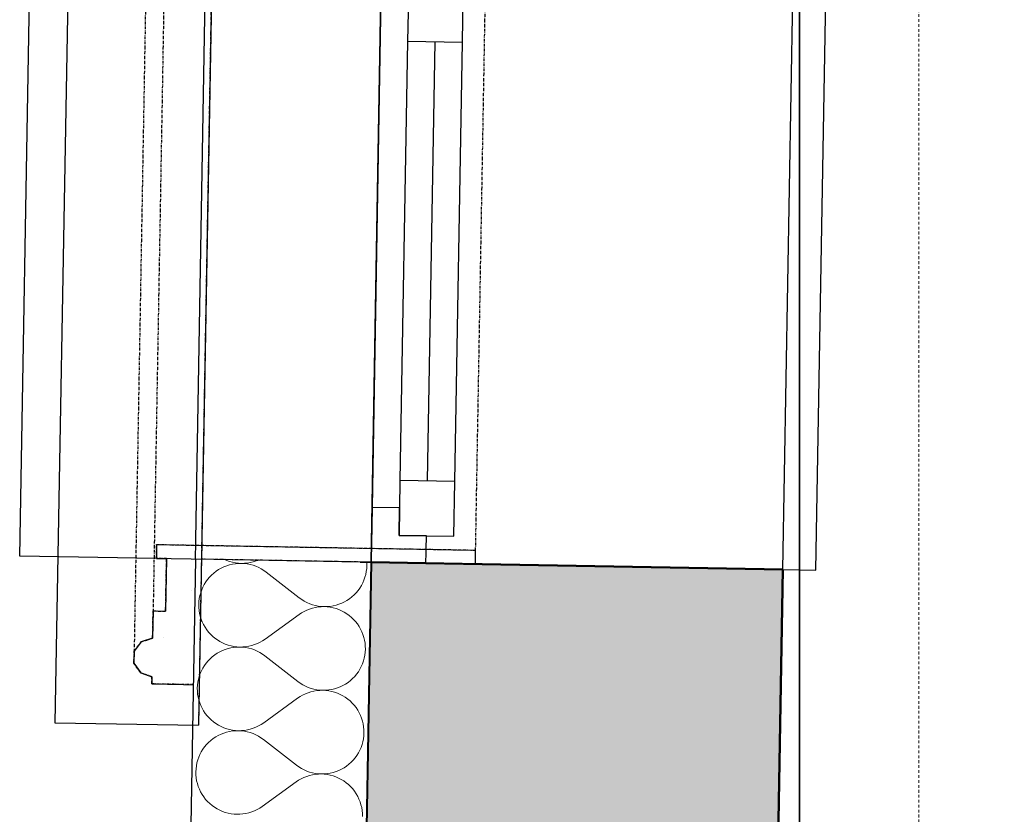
# Model space of a CAD drawing. Header units: millimetres. Extents: x -25972 to 4516, y -2839 to 20217.
# Tile 10 of 114: x -20781 to -19885, y 1311 to 2035. Entities that reach past the tile are written whole.
import ezdxf

# ---------------------------------------------------------------- set-up
doc = ezdxf.new("R2010")
doc.units = ezdxf.units.MM
doc.header["$MEASUREMENT"] = 0
for name, pattern in [('Wipeout_Contour', [1000, 0, -1000]), ('Čerchovaná M', [4.5, 2.5, -0.85, 0.3, -0.85]), ('Čerchovaná S', [3.5, 1.5, -0.85, 0.3, -0.85]), ('Čárkovaná M', [4.5, 2.5, -2])]:
    doc.linetypes.add(name, pattern=pattern)
for name, color, linetype in [('7._POHLED ZÁPADNÍ_1_3D prvky fasada nove', 7, 'Continuous'), ('7._POHLED ZÁPADNÍ_1_Konstrukce - nosné', 7, 'Continuous'), ('7._POHLED ZÁPADNÍ_1_Nové_3D prvky fasada nove', 7, 'Continuous'), ('7._POHLED ZÁPADNÍ_1_Nové_Konstrukce - nosné', 7, 'Continuous'), ('7._POHLED ZÁPADNÍ_1_Nové_Otvory – Okna', 7, 'Continuous'), ('7._POHLED ZÁPADNÍ_1_Nové_Výplně – Řezové', 7, 'Continuous'), ('7._POHLED ZÁPADNÍ_1_TZB - elektroinstalace', 7, 'Continuous'), ('7._POHLED ZÁPADNÍ_1_TZB - ZTI', 7, 'Continuous'), ('7._POHLED ZÁPADNÍ_1_Výplně – Řezové', 7, 'Continuous')]:
    doc.layers.add(name, color=color, linetype=linetype)

# ---------------------------------------------------------------- blocks, each defined once
blk = doc.blocks.new('*X29', base_point=(-26739.77, -6860.77))
at = {"layer": '7._POHLED ZÁPADNÍ_1_Nové_Výplně – Řezové', "color": 21, "linetype": 'Continuous', "lineweight": 20, "true_color": 0xffaaaa}
for p, q in [((-20594.07, 1543.21), (-20592.55, 1542.55)), ((-20592.55, 1542.55), (-20589.98, 1541.65)), ((-20568.51, 1541.28), (-20565.92, 1542.1)), ((-20565.92, 1542.1), (-20564.42, 1542.69)), ((-20599.98, 1534.24), (-20602.24, 1532.73)), ((-20597.62, 1535.59), (-20599.98, 1534.24)), ((-20595.16, 1536.76), (-20597.62, 1535.59)), ((-20592.63, 1537.76), (-20595.16, 1536.76)), ((-20590.04, 1538.57), (-20592.63, 1537.76)), ((-20587.39, 1539.2), (-20590.04, 1538.57)), ((-20589.98, 1541.65), (-20587.36, 1540.93)), ((-20584.7, 1539.63), (-20587.39, 1539.2)), ((-20587.36, 1540.93), (-20584.69, 1540.4)), ((-20581.99, 1539.87), (-20584.7, 1539.63)), ((-20584.69, 1540.4), (-20581.99, 1540.06)), ((-20581.99, 1540.06), (-20579.27, 1539.92)), ((-20579.27, 1539.92), (-20581.99, 1539.87)), ((-20579.27, 1539.92), (-20576.55, 1539.97)), ((-20576.56, 1539.77), (-20579.27, 1539.92)), ((-20573.86, 1539.43), (-20576.56, 1539.77)), ((-20576.55, 1539.97), (-20573.84, 1540.22)), ((-20571.19, 1538.9), (-20573.86, 1539.43)), ((-20573.84, 1540.22), (-20571.16, 1540.66)), ((-20568.57, 1538.18), (-20571.19, 1538.9)), ((-20571.16, 1540.66), (-20568.51, 1541.28)), ((-20566, 1537.28), (-20568.57, 1538.18)), ((-20563.51, 1536.19), (-20566, 1537.28)), ((-20561.1, 1534.93), (-20563.51, 1536.19)), ((-20558.78, 1533.5), (-20561.1, 1534.93)), ((-20556.58, 1531.9), (-20558.78, 1533.5)), ((-20465.51, 1532.51), (-20465.17, 1535.21)), ((-20465.17, 1535.21), (-20465.03, 1537.93)), ((-20465.08, 1540.65), (-20465.11, 1540.96)), ((-20465.03, 1537.93), (-20465.08, 1540.65)), ((-20610.05, 1525.2), (-20611.64, 1522.99)), ((-20608.31, 1527.29), (-20610.05, 1525.2)), ((-20606.42, 1529.24), (-20608.31, 1527.29)), ((-20604.39, 1531.06), (-20606.42, 1529.24)), ((-20602.24, 1532.73), (-20604.39, 1531.06)), ((-20526.5, 1508.52), (-20556.58, 1531.9)), ((-20468.75, 1522.16), (-20467.66, 1524.65)), ((-20467.66, 1524.65), (-20466.76, 1527.22)), ((-20466.76, 1527.22), (-20466.04, 1529.84)), ((-20466.04, 1529.84), (-20465.51, 1532.51)), ((-20615.42, 1515.77), (-20616.32, 1513.2)), ((-20614.33, 1518.26), (-20615.42, 1515.77)), ((-20613.07, 1520.68), (-20614.33, 1518.26)), ((-20611.64, 1522.99), (-20613.07, 1520.68)), ((-20474.77, 1513.14), (-20473.03, 1515.23)), ((-20473.03, 1515.23), (-20471.44, 1517.43)), ((-20471.44, 1517.43), (-20470.01, 1519.75)), ((-20470.01, 1519.75), (-20468.75, 1522.16)), ((-20617.57, 1507.91), (-20617.91, 1505.21)), ((-20617.04, 1510.58), (-20617.57, 1507.91)), ((-20616.32, 1513.2), (-20617.04, 1510.58)), ((-20526.5, 1508.52), (-20524.3, 1506.93)), ((-20524.3, 1506.93), (-20521.98, 1505.5)), ((-20485.46, 1504.84), (-20483.1, 1506.18)), ((-20483.1, 1506.18), (-20480.84, 1507.69)), ((-20480.84, 1507.69), (-20478.69, 1509.36)), ((-20478.69, 1509.36), (-20476.66, 1511.18)), ((-20476.66, 1511.18), (-20474.77, 1513.14)), ((-20617.91, 1505.21), (-20618.05, 1502.5)), ((-20618.05, 1502.5), (-20618, 1499.78)), ((-20618, 1499.78), (-20617.76, 1497.07)), ((-20519.69, 1497.32), (-20522.15, 1496.15)), ((-20521.98, 1505.5), (-20519.57, 1504.23)), ((-20517.16, 1498.32), (-20519.69, 1497.32)), ((-20519.57, 1504.23), (-20517.08, 1503.15)), ((-20514.57, 1499.14), (-20517.16, 1498.32)), ((-20517.08, 1503.15), (-20514.51, 1502.24)), ((-20511.92, 1499.77), (-20514.57, 1499.14)), ((-20514.51, 1502.24), (-20511.89, 1501.52)), ((-20509.24, 1500.21), (-20511.92, 1499.77)), ((-20511.89, 1501.52), (-20509.22, 1500.99)), ((-20506.53, 1500.45), (-20509.24, 1500.21)), ((-20509.22, 1500.99), (-20506.52, 1500.65)), ((-20503.81, 1500.5), (-20506.53, 1500.45)), ((-20506.52, 1500.65), (-20503.81, 1500.5)), ((-20503.81, 1500.5), (-20501.09, 1500.55)), ((-20501.09, 1500.36), (-20503.81, 1500.5)), ((-20501.09, 1500.55), (-20498.38, 1500.79)), ((-20498.39, 1500.02), (-20501.09, 1500.36)), ((-20495.72, 1499.5), (-20498.39, 1500.02)), ((-20498.38, 1500.79), (-20495.69, 1501.23)), ((-20493.1, 1498.78), (-20495.72, 1499.5)), ((-20495.69, 1501.23), (-20493.04, 1501.85)), ((-20490.53, 1497.88), (-20493.1, 1498.78)), ((-20493.04, 1501.85), (-20490.45, 1502.67)), ((-20488.04, 1496.79), (-20490.53, 1497.88)), ((-20490.45, 1502.67), (-20487.92, 1503.66)), ((-20487.92, 1503.66), (-20485.46, 1504.84)), ((-20617.76, 1497.07), (-20617.32, 1494.38)), ((-20617.32, 1494.38), (-20616.69, 1491.73)), ((-20616.69, 1491.73), (-20615.88, 1489.14)), ((-20615.88, 1489.14), (-20614.88, 1486.61)), ((-20526.77, 1493.28), (-20557.64, 1470.96)), ((-20524.51, 1494.8), (-20526.77, 1493.28)), ((-20522.15, 1496.15), (-20524.51, 1494.8)), ((-20485.62, 1495.53), (-20488.04, 1496.79)), ((-20483.31, 1494.11), (-20485.62, 1495.53)), ((-20481.1, 1492.52), (-20483.31, 1494.11)), ((-20479.01, 1490.77), (-20481.1, 1492.52)), ((-20477.05, 1488.89), (-20479.01, 1490.77)), ((-20475.23, 1486.86), (-20477.05, 1488.89)), ((-20614.88, 1486.61), (-20613.71, 1484.15)), ((-20613.71, 1484.15), (-20612.36, 1481.79)), ((-20612.36, 1481.79), (-20610.85, 1479.53)), ((-20610.85, 1479.53), (-20609.18, 1477.38)), ((-20473.56, 1484.72), (-20475.23, 1486.86)), ((-20472.05, 1482.46), (-20473.56, 1484.72)), ((-20470.7, 1480.09), (-20472.05, 1482.46)), ((-20469.53, 1477.64), (-20470.7, 1480.09)), ((-20609.18, 1477.38), (-20607.36, 1475.36)), ((-20607.36, 1475.36), (-20605.4, 1473.47)), ((-20605.4, 1473.47), (-20603.31, 1471.73)), ((-20603.31, 1471.73), (-20601.1, 1470.14)), ((-20559.9, 1469.45), (-20557.64, 1470.96)), ((-20468.53, 1475.11), (-20469.53, 1477.64)), ((-20467.71, 1472.51), (-20468.53, 1475.11)), ((-20467.09, 1469.87), (-20467.71, 1472.51)), ((-20601.1, 1470.14), (-20598.78, 1468.71)), ((-20598.78, 1468.71), (-20596.37, 1467.45)), ((-20593.96, 1461.58), (-20596.49, 1460.58)), ((-20596.37, 1467.45), (-20593.88, 1466.37)), ((-20591.36, 1462.39), (-20593.96, 1461.58)), ((-20593.88, 1466.37), (-20591.31, 1465.47)), ((-20588.72, 1463.02), (-20591.36, 1462.39)), ((-20591.31, 1465.47), (-20588.69, 1464.75)), ((-20586.03, 1463.45), (-20588.72, 1463.02)), ((-20588.69, 1464.75), (-20586.02, 1464.22)), ((-20583.32, 1463.69), (-20586.03, 1463.45)), ((-20586.02, 1464.22), (-20583.32, 1463.88)), ((-20583.32, 1463.88), (-20580.6, 1463.74)), ((-20580.6, 1463.74), (-20583.32, 1463.69)), ((-20580.6, 1463.74), (-20577.88, 1463.79)), ((-20577.88, 1463.6), (-20580.6, 1463.74)), ((-20577.88, 1463.79), (-20575.17, 1464.04)), ((-20575.19, 1463.26), (-20577.88, 1463.6)), ((-20572.52, 1462.72), (-20575.19, 1463.26)), ((-20575.17, 1464.04), (-20572.49, 1464.48)), ((-20569.89, 1462), (-20572.52, 1462.72)), ((-20572.49, 1464.48), (-20569.84, 1465.11)), ((-20567.33, 1461.1), (-20569.89, 1462)), ((-20569.84, 1465.11), (-20567.24, 1465.92)), ((-20567.24, 1465.92), (-20564.71, 1466.92)), ((-20564.71, 1466.92), (-20562.26, 1468.1)), ((-20562.26, 1468.1), (-20559.9, 1469.45)), ((-20466.65, 1467.18), (-20467.09, 1469.87)), ((-20466.41, 1464.47), (-20466.65, 1467.18)), ((-20466.5, 1459.03), (-20466.36, 1461.75)), ((-20466.36, 1461.75), (-20466.41, 1464.47)), ((-20607.74, 1453.06), (-20609.63, 1451.11)), ((-20605.72, 1454.88), (-20607.74, 1453.06)), ((-20603.57, 1456.55), (-20605.72, 1454.88)), ((-20601.31, 1458.06), (-20603.57, 1456.55)), ((-20598.95, 1459.41), (-20601.31, 1458.06)), ((-20596.49, 1460.58), (-20598.95, 1459.41)), ((-20564.83, 1460.01), (-20567.33, 1461.1)), ((-20562.42, 1458.75), (-20564.83, 1460.01)), ((-20560.11, 1457.32), (-20562.42, 1458.75)), ((-20557.9, 1455.73), (-20560.11, 1457.32)), ((-20527.83, 1432.34), (-20557.9, 1455.73)), ((-20468.09, 1451.04), (-20467.37, 1453.67)), ((-20467.37, 1453.67), (-20466.84, 1456.33)), ((-20466.84, 1456.33), (-20466.5, 1459.03)), ((-20614.4, 1444.5), (-20615.66, 1442.09)), ((-20612.97, 1446.81), (-20614.4, 1444.5)), ((-20611.38, 1449.02), (-20612.97, 1446.81)), ((-20609.63, 1451.11), (-20611.38, 1449.02)), ((-20472.77, 1441.26), (-20471.34, 1443.57)), ((-20471.34, 1443.57), (-20470.08, 1445.98)), ((-20470.08, 1445.98), (-20468.99, 1448.48)), ((-20468.99, 1448.48), (-20468.09, 1451.04)), ((-20617.65, 1437.03), (-20618.37, 1434.4)), ((-20616.74, 1439.59), (-20617.65, 1437.03)), ((-20615.66, 1442.09), (-20616.74, 1439.59)), ((-20480.02, 1433.18), (-20477.99, 1435)), ((-20477.99, 1435), (-20476.1, 1436.96)), ((-20476.1, 1436.96), (-20474.36, 1439.05)), ((-20474.36, 1439.05), (-20472.77, 1441.26)), ((-20619.23, 1429.03), (-20619.38, 1426.32)), ((-20619.38, 1426.32), (-20619.33, 1423.6)), ((-20618.9, 1431.73), (-20619.23, 1429.03)), ((-20618.37, 1434.4), (-20618.9, 1431.73)), ((-20527.83, 1432.34), (-20525.63, 1430.75)), ((-20525.63, 1430.75), (-20523.31, 1429.32)), ((-20523.31, 1429.32), (-20520.9, 1428.06)), ((-20520.9, 1428.06), (-20518.41, 1426.97)), ((-20518.41, 1426.97), (-20515.84, 1426.06)), ((-20515.84, 1426.06), (-20513.22, 1425.34)), ((-20497.02, 1425.05), (-20494.37, 1425.68)), ((-20494.37, 1425.68), (-20491.78, 1426.49)), ((-20491.78, 1426.49), (-20489.24, 1427.48)), ((-20489.24, 1427.48), (-20486.79, 1428.66)), ((-20486.79, 1428.66), (-20484.43, 1430)), ((-20484.43, 1430), (-20482.16, 1431.52)), ((-20482.16, 1431.52), (-20480.02, 1433.18)), ((-20619.33, 1423.6), (-20619.09, 1420.89)), ((-20619.09, 1420.89), (-20618.65, 1418.2)), ((-20618.65, 1418.2), (-20618.02, 1415.55)), ((-20528.1, 1417.11), (-20558.97, 1394.78)), ((-20525.84, 1418.62), (-20528.1, 1417.11)), ((-20523.47, 1419.97), (-20525.84, 1418.62)), ((-20521.02, 1421.15), (-20523.47, 1419.97)), ((-20518.49, 1422.15), (-20521.02, 1421.15)), ((-20515.9, 1422.96), (-20518.49, 1422.15)), ((-20513.25, 1423.59), (-20515.9, 1422.96)), ((-20510.56, 1424.03), (-20513.25, 1423.59)), ((-20513.22, 1425.34), (-20510.55, 1424.81)), ((-20507.85, 1424.27), (-20510.56, 1424.03)), ((-20510.55, 1424.81), (-20507.85, 1424.47)), ((-20507.85, 1424.47), (-20505.13, 1424.33)), ((-20505.13, 1424.33), (-20507.85, 1424.27)), ((-20505.13, 1424.33), (-20502.41, 1424.37)), ((-20502.42, 1424.18), (-20505.13, 1424.33)), ((-20499.72, 1423.85), (-20502.42, 1424.18)), ((-20502.41, 1424.37), (-20499.71, 1424.62)), ((-20497.05, 1423.32), (-20499.72, 1423.85)), ((-20499.71, 1424.62), (-20497.02, 1425.05)), ((-20494.43, 1422.6), (-20497.05, 1423.32)), ((-20491.86, 1421.7), (-20494.43, 1422.6)), ((-20489.36, 1420.61), (-20491.86, 1421.7)), ((-20486.95, 1419.36), (-20489.36, 1420.61)), ((-20484.64, 1417.93), (-20486.95, 1419.36)), ((-20482.43, 1416.34), (-20484.64, 1417.93)), ((-20618.02, 1415.55), (-20617.21, 1412.96)), ((-20617.21, 1412.96), (-20616.21, 1410.43)), ((-20616.21, 1410.43), (-20615.03, 1407.97)), ((-20615.03, 1407.97), (-20613.69, 1405.61)), ((-20480.34, 1414.6), (-20482.43, 1416.34)), ((-20478.38, 1412.71), (-20480.34, 1414.6)), ((-20476.56, 1410.69), (-20478.38, 1412.71)), ((-20474.89, 1408.54), (-20476.56, 1410.69)), ((-20473.38, 1406.28), (-20474.89, 1408.54)), ((-20613.69, 1405.61), (-20612.17, 1403.35)), ((-20612.17, 1403.35), (-20610.5, 1401.2)), ((-20610.5, 1401.2), (-20608.68, 1399.18)), ((-20608.68, 1399.18), (-20606.72, 1397.29)), ((-20472.03, 1403.91), (-20473.38, 1406.28)), ((-20470.85, 1401.46), (-20472.03, 1403.91)), ((-20469.86, 1398.93), (-20470.85, 1401.46)), ((-20469.04, 1396.33), (-20469.86, 1398.93)), ((-20606.72, 1397.29), (-20604.64, 1395.55)), ((-20604.64, 1395.55), (-20602.43, 1393.96)), ((-20602.43, 1393.96), (-20600.11, 1392.53)), ((-20600.11, 1392.53), (-20597.7, 1391.27)), ((-20597.7, 1391.27), (-20595.2, 1390.19)), ((-20595.2, 1390.19), (-20592.64, 1389.29)), ((-20571.17, 1388.93), (-20568.57, 1389.74)), ((-20568.57, 1389.74), (-20566.04, 1390.74)), ((-20566.04, 1390.74), (-20563.59, 1391.92)), ((-20563.59, 1391.92), (-20561.23, 1393.27)), ((-20561.23, 1393.27), (-20558.97, 1394.78)), ((-20468.42, 1393.69), (-20469.04, 1396.33)), ((-20467.98, 1391), (-20468.42, 1393.69)), ((-20467.73, 1388.29), (-20467.98, 1391)), ((-20602.64, 1381.88), (-20604.9, 1380.37)), ((-20600.27, 1383.23), (-20602.64, 1381.88)), ((-20597.82, 1384.4), (-20600.27, 1383.23)), ((-20595.29, 1385.4), (-20597.82, 1384.4)), ((-20592.69, 1386.21), (-20595.29, 1385.4)), ((-20590.04, 1386.84), (-20592.69, 1386.21)), ((-20592.64, 1389.29), (-20590.01, 1388.57)), ((-20587.36, 1387.27), (-20590.04, 1386.84)), ((-20590.01, 1388.57), (-20587.35, 1388.04)), ((-20584.65, 1387.51), (-20587.36, 1387.27)), ((-20587.35, 1388.04), (-20584.65, 1387.71)), ((-20584.65, 1387.71), (-20581.93, 1387.56)), ((-20581.93, 1387.56), (-20584.65, 1387.51)), ((-20581.93, 1387.56), (-20579.21, 1387.61)), ((-20579.21, 1387.42), (-20581.93, 1387.56)), ((-20579.21, 1387.61), (-20576.5, 1387.86)), ((-20576.51, 1387.08), (-20579.21, 1387.42)), ((-20573.85, 1386.55), (-20576.51, 1387.08)), ((-20576.5, 1387.86), (-20573.81, 1388.3)), ((-20571.22, 1385.82), (-20573.85, 1386.55)), ((-20573.81, 1388.3), (-20571.17, 1388.93)), ((-20568.66, 1384.92), (-20571.22, 1385.82)), ((-20566.16, 1383.83), (-20568.66, 1384.92)), ((-20563.75, 1382.57), (-20566.16, 1383.83)), ((-20561.44, 1381.14), (-20563.75, 1382.57)), ((-20559.23, 1379.55), (-20561.44, 1381.14)), ((-20468.17, 1380.16), (-20467.83, 1382.85)), ((-20467.83, 1382.85), (-20467.69, 1385.57)), ((-20467.69, 1385.57), (-20467.73, 1388.29)), ((-20612.71, 1372.84), (-20614.3, 1370.63)), ((-20610.96, 1374.93), (-20612.71, 1372.84)), ((-20609.07, 1376.89), (-20610.96, 1374.93)), ((-20607.05, 1378.7), (-20609.07, 1376.89)), ((-20604.9, 1380.37), (-20607.05, 1378.7)), ((-20529.16, 1356.16), (-20559.23, 1379.55)), ((-20471.41, 1369.8), (-20470.32, 1372.3)), ((-20470.32, 1372.3), (-20469.42, 1374.86)), ((-20469.42, 1374.86), (-20468.7, 1377.49)), ((-20468.7, 1377.49), (-20468.17, 1380.16)), ((-20618.07, 1363.41), (-20618.98, 1360.85)), ((-20616.99, 1365.91), (-20618.07, 1363.41)), ((-20615.73, 1368.32), (-20616.99, 1365.91)), ((-20614.3, 1370.63), (-20615.73, 1368.32)), ((-20477.43, 1360.78), (-20475.69, 1362.87)), ((-20475.69, 1362.87), (-20474.1, 1365.08)), ((-20474.1, 1365.08), (-20472.67, 1367.39)), ((-20472.67, 1367.39), (-20471.41, 1369.8)), ((-20620.22, 1355.55), (-20620.56, 1352.85)), ((-20619.69, 1358.22), (-20620.22, 1355.55)), ((-20618.98, 1360.85), (-20619.69, 1358.22)), ((-20529.16, 1356.16), (-20526.95, 1354.57)), ((-20526.95, 1354.57), (-20524.64, 1353.14)), ((-20488.12, 1352.48), (-20485.75, 1353.83)), ((-20485.75, 1353.83), (-20483.49, 1355.34)), ((-20483.49, 1355.34), (-20481.34, 1357.01)), ((-20481.34, 1357.01), (-20479.32, 1358.82)), ((-20479.32, 1358.82), (-20477.43, 1360.78)), ((-20620.56, 1352.85), (-20620.71, 1350.14)), ((-20620.71, 1350.14), (-20620.66, 1347.42)), ((-20620.66, 1347.42), (-20620.41, 1344.71)), ((-20522.35, 1344.97), (-20524.8, 1343.79)), ((-20524.64, 1353.14), (-20522.23, 1351.88)), ((-20519.82, 1345.97), (-20522.35, 1344.97)), ((-20522.23, 1351.88), (-20519.74, 1350.79)), ((-20517.22, 1346.78), (-20519.82, 1345.97)), ((-20519.74, 1350.79), (-20517.17, 1349.88)), ((-20514.58, 1347.41), (-20517.22, 1346.78)), ((-20517.17, 1349.88), (-20514.55, 1349.16)), ((-20511.89, 1347.85), (-20514.58, 1347.41)), ((-20514.55, 1349.16), (-20511.88, 1348.63)), ((-20509.18, 1348.09), (-20511.89, 1347.85)), ((-20511.88, 1348.63), (-20509.18, 1348.29)), ((-20509.18, 1348.29), (-20506.46, 1348.15)), ((-20506.46, 1348.15), (-20509.18, 1348.09)), ((-20506.46, 1348.15), (-20503.74, 1348.19)), ((-20503.75, 1348), (-20506.46, 1348.15)), ((-20501.05, 1347.67), (-20503.75, 1348)), ((-20503.74, 1348.19), (-20501.03, 1348.44)), ((-20498.38, 1347.14), (-20501.05, 1347.67)), ((-20501.03, 1348.44), (-20498.35, 1348.87)), ((-20495.75, 1346.42), (-20498.38, 1347.14)), ((-20498.35, 1348.87), (-20495.7, 1349.5)), ((-20493.19, 1345.52), (-20495.75, 1346.42)), ((-20495.7, 1349.5), (-20493.1, 1350.31)), ((-20490.69, 1344.44), (-20493.19, 1345.52)), ((-20493.1, 1350.31), (-20490.57, 1351.3)), ((-20490.57, 1351.3), (-20488.12, 1352.48)), ((-20620.41, 1344.71), (-20619.98, 1342.02)), ((-20619.98, 1342.02), (-20619.35, 1339.38)), ((-20619.35, 1339.38), (-20618.54, 1336.78)), ((-20618.54, 1336.78), (-20617.54, 1334.25)), ((-20529.43, 1340.93), (-20560.3, 1318.6)), ((-20527.17, 1342.44), (-20529.43, 1340.93)), ((-20524.8, 1343.79), (-20527.17, 1342.44)), ((-20488.28, 1343.18), (-20490.69, 1344.44)), ((-20485.96, 1341.75), (-20488.28, 1343.18)), ((-20483.76, 1340.16), (-20485.96, 1341.75)), ((-20481.67, 1338.42), (-20483.76, 1340.16)), ((-20479.71, 1336.53), (-20481.67, 1338.42)), ((-20477.89, 1334.51), (-20479.71, 1336.53)), ((-20617.54, 1334.25), (-20616.36, 1331.8)), ((-20616.36, 1331.8), (-20615.01, 1329.43)), ((-20615.01, 1329.43), (-20613.5, 1327.17)), ((-20613.5, 1327.17), (-20611.83, 1325.02)), ((-20476.22, 1332.36), (-20477.89, 1334.51)), ((-20474.71, 1330.1), (-20476.22, 1332.36)), ((-20473.36, 1327.73), (-20474.71, 1330.1)), ((-20472.18, 1325.28), (-20473.36, 1327.73)), ((-20611.83, 1325.02), (-20610.01, 1323)), ((-20610.01, 1323), (-20608.05, 1321.11)), ((-20608.05, 1321.11), (-20605.96, 1319.37)), ((-20605.96, 1319.37), (-20603.76, 1317.78)), ((-20562.56, 1317.09), (-20560.3, 1318.6)), ((-20471.18, 1322.75), (-20472.18, 1325.28)), ((-20470.37, 1320.15), (-20471.18, 1322.75)), ((-20469.74, 1317.51), (-20470.37, 1320.15)), ((-20603.76, 1317.78), (-20601.44, 1316.35)), ((-20601.44, 1316.35), (-20599.03, 1315.09)), ((-20599.03, 1315.09), (-20596.53, 1314.01)), ((-20596.53, 1314.01), (-20593.97, 1313.11)), ((-20593.97, 1313.11), (-20591.34, 1312.39)), ((-20591.34, 1312.39), (-20588.67, 1311.86)), ((-20588.67, 1311.86), (-20585.97, 1311.53)), ((-20585.97, 1311.53), (-20583.26, 1311.38)), ((-20583.26, 1311.38), (-20580.54, 1311.44)), ((-20580.54, 1311.44), (-20577.83, 1311.68)), ((-20577.83, 1311.68), (-20575.14, 1312.12)), ((-20575.14, 1312.12), (-20572.5, 1312.75)), ((-20572.5, 1312.75), (-20569.9, 1313.56)), ((-20569.9, 1313.56), (-20567.37, 1314.56)), ((-20567.37, 1314.56), (-20564.92, 1315.74)), ((-20564.92, 1315.74), (-20562.56, 1317.09)), ((-20469.31, 1314.82), (-20469.74, 1317.51)), ((-20469.06, 1312.11), (-20469.31, 1314.82)), ((-20469.01, 1309.39), (-20469.06, 1312.11))]:
    blk.add_line(p, q, dxfattribs=at)

msp = doc.modelspace()

# ---------------------------------------------------------------- linework, layer by layer
at = {"layer": '7._POHLED ZÁPADNÍ_1_Konstrukce - nosné', "color": 7, "linetype": 'Continuous', "lineweight": 50, "flags": 128}
msp.add_lwpolyline([(-20100.34, 724.73), (-20086.22, 1534.36)], dxfattribs=at)
at = {"layer": '7._POHLED ZÁPADNÍ_1_Nové_3D prvky fasada nove', "color": 1, "linetype": 'Continuous', "lineweight": 25}
msp.add_line((-20726.18, 2674.11), (-20749.1, 1394.78), dxfattribs=at)
at = {"layer": '7._POHLED ZÁPADNÍ_1_Nové_3D prvky fasada nove', "color": 1, "linetype": 'Čerchovaná M', "lineweight": 25, "flags": 128}
for points in [[(-20638.31, 2708.55), (-20660.82, 1430.19)], [(-20595.22, 2707.79), (-20617.73, 1429.43)], [(-20655.25, 2690.24), (-20677.11, 1449.08)], [(-20348.03, 2589.14), (-20366.52, 1539.31)], [(-20366.52, 1539.31), (-20615.72, 1543.69)], [(-20670.92, 1440.23), (-20677.11, 1449.08)], [(-20660.7, 1436.72), (-20670.92, 1440.23)], [(-20617.73, 1429.43), (-20660.82, 1430.19)]]:
    msp.add_lwpolyline(points, dxfattribs=at)
at = {"layer": '7._POHLED ZÁPADNÍ_1_Nové_Otvory – Okna', "color": 1, "linetype": 'Continuous', "lineweight": 25}
for p, q in [((-20781.12, 1546.47), (-20762.81, 2596.31)), ((-20086.22, 1534.36), (-20067.92, 2584.2)), ((-20056.23, 1533.83), (-20037.93, 2583.67)), ((-20452.02, 2065.81), (-20460.3, 1590.89)), ((-20427.02, 2065.38), (-20427.89, 2015.38)), ((-20377.9, 2014.51), (-20377.03, 2064.51)), ((-20427.89, 2015.38), (-20434.86, 1615.45)), ((-20427.89, 2015.38), (-20377.9, 2014.51)), ((-20409.87, 1615.01), (-20402.89, 2014.95)), ((-20384.87, 1614.57), (-20377.9, 2014.51)), ((-20384.87, 1614.57), (-20377.9, 2014.51)), ((-20434.86, 1615.45), (-20435.73, 1565.45)), ((-20384.87, 1614.57), (-20434.86, 1615.45)), ((-20385.74, 1564.58), (-20384.87, 1614.57)), ((-20435.3, 1590.45), (-20460.3, 1590.89)), ((-20435.73, 1565.45), (-20435.3, 1590.45)), ((-20410.74, 1565.02), (-20435.73, 1565.45)), ((-20435.73, 1565.45), (-20385.74, 1564.58)), ((-20086.22, 1534.36), (-20056.23, 1533.83))]:
    msp.add_line(p, q, dxfattribs=at)
at = {"layer": '7._POHLED ZÁPADNÍ_1_TZB - elektroinstalace', "color": 92, "linetype": 'Continuous', "lineweight": 35, "true_color": 0x00d700, "flags": 128}
msp.add_lwpolyline([(-19820.97, 848.6), (-19820.97, 723.6), (-20070.97, 723.6), (-20070.97, 2161.1), (-20070.97, 3473.6), (-17570.97, 3473.6)], dxfattribs=at)
at = {"layer": '7._POHLED ZÁPADNÍ_1_TZB - ZTI', "color": 211, "linetype": 'Čárkovaná M', "lineweight": 20, "true_color": 0xff66ff}
msp.add_line((-19962.42, 3952.57), (-19962.42, 810), dxfattribs=at)

# ---------------------------------------------------------------- next in the draw order: wipeouts: each hides what was drawn before it
at = {"color": 254, "linetype": 'Wipeout_Contour', "lineweight": 0, "ltscale": 330769.2951}
msp.add_wipeout([(-20615.72, 1543.69), (-20366.52, 1539.31), (-20366.29, 1552.03), (-20656.43, 1557.13), (-20656.65, 1544.41), (-20647.43, 1544.25), (-20648.28, 1496.42), (-20659.65, 1496.62), (-20660.09, 1471.66), (-20670.42, 1468.51), (-20676.92, 1459.88), (-20677.11, 1449.08), (-20670.92, 1440.23), (-20660.7, 1436.72), (-20660.82, 1430.19), (-20617.73, 1429.43)], dxfattribs=at).dxf.layer = '7._POHLED ZÁPADNÍ_1_Nové_Výplně – Řezové'

# ---------------------------------------------------------------- next in the draw order: hatches: boundary and pattern name
at = {"layer": '7._POHLED ZÁPADNÍ_1_Nové_Výplně – Řezové', "linetype": 'Continuous', "lineweight": 20, "true_color": 0xffaaaa}
h = msp.add_hatch(dxfattribs=at)
h.set_pattern_fill('Omítka_01_0001', color=21, style=0, pattern_type=2)
h.set_pattern_definition([(0, (0, 0), (0, 86.60254), [0, -50]), (0, (25, 43.3), (0, 86.60254), [0, -50])])
h.paths.add_polyline_path([(-20615.72, 1543.69), (-20366.52, 1539.31), (-20366.29, 1552.03), (-20656.43, 1557.13), (-20656.65, 1544.41), (-20647.43, 1544.25), (-20648.28, 1496.42), (-20659.65, 1496.62), (-20660.09, 1471.66), (-20670.42, 1468.51), (-20676.92, 1459.88), (-20677.11, 1449.08), (-20670.92, 1440.23), (-20660.7, 1436.72), (-20660.82, 1430.19), (-20617.73, 1429.43)])
at = {"layer": '7._POHLED ZÁPADNÍ_1_Výplně – Řezové', "linetype": 'Continuous', "lineweight": 13}
msp.add_hatch(color=254, dxfattribs=at).paths.add_polyline_path([(-20475.4, 724.73), (-20100.34, 724.73), (-20086.22, 1534.36), (-20461.17, 1540.89)])

# ---------------------------------------------------------------- next in the draw order: linework, layer by layer
at = {"layer": '7._POHLED ZÁPADNÍ_1_Konstrukce - nosné', "color": 7, "linetype": 'Continuous', "lineweight": 50}
for p, q in [((-20461.17, 1540.89), (-20411.17, 1540.02)), ((-20411.17, 1540.02), (-20086.22, 1534.36))]:
    msp.add_line(p, q, dxfattribs=at)
at = {"layer": '7._POHLED ZÁPADNÍ_1_Konstrukce - nosné', "color": 7, "linetype": 'Continuous', "lineweight": 50, "flags": 128}
msp.add_lwpolyline([(-20461.17, 1540.89), (-20481.93, 349.73)], dxfattribs=at)
at = {"layer": '7._POHLED ZÁPADNÍ_1_Nové_3D prvky fasada nove', "color": 1, "linetype": 'Continuous', "lineweight": 25}
for p, q in [((-20656.43, 1557.13), (-20656.65, 1544.41)), ((-20656.43, 1557.13), (-20366.29, 1552.03)), ((-20366.29, 1552.03), (-20366.52, 1539.31)), ((-20656.65, 1544.41), (-20647.43, 1544.25)), ((-20647.43, 1544.25), (-20648.28, 1496.42)), ((-20615.72, 1543.69), (-20617.73, 1429.43)), ((-20615.72, 1543.69), (-20366.52, 1539.31)), ((-20659.65, 1496.62), (-20660.09, 1471.66)), ((-20659.65, 1496.62), (-20648.28, 1496.42)), ((-20660.09, 1471.66), (-20670.42, 1468.51)), ((-20670.42, 1468.51), (-20676.92, 1459.88)), ((-20676.92, 1459.88), (-20677.11, 1449.08)), ((-20677.11, 1449.08), (-20670.92, 1440.23)), ((-20670.92, 1440.23), (-20660.7, 1436.72)), ((-20660.7, 1436.72), (-20660.82, 1430.19)), ((-20660.82, 1430.19), (-20617.73, 1429.43))]:
    msp.add_line(p, q, dxfattribs=at)
at = {"layer": '7._POHLED ZÁPADNÍ_1_Nové_3D prvky fasada nove', "color": 1, "linetype": 'Čerchovaná M', "lineweight": 25, "flags": 128}
for points in [[(-20656.65, 1544.41), (-20656.43, 1557.13)], [(-20656.43, 1557.13), (-20366.29, 1552.03)], [(-20366.29, 1552.03), (-20366.52, 1539.31)], [(-20647.43, 1544.25), (-20656.65, 1544.41)], [(-20648.28, 1496.42), (-20647.43, 1544.25)], [(-20615.72, 1543.69), (-20617.73, 1429.43)], [(-20366.52, 1539.31), (-20615.72, 1543.69)], [(-20660.09, 1471.66), (-20659.65, 1496.62)], [(-20659.65, 1496.62), (-20648.28, 1496.42)], [(-20670.42, 1468.51), (-20660.09, 1471.66)], [(-20676.92, 1459.88), (-20670.42, 1468.51)], [(-20677.11, 1449.08), (-20676.92, 1459.88)], [(-20670.92, 1440.23), (-20677.11, 1449.08)], [(-20660.7, 1436.72), (-20670.92, 1440.23)], [(-20660.82, 1430.19), (-20660.7, 1436.72)], [(-20617.73, 1429.43), (-20660.82, 1430.19)]]:
    msp.add_lwpolyline(points, dxfattribs=at)
at = {"layer": '7._POHLED ZÁPADNÍ_1_Nové_Otvory – Okna', "color": 1, "linetype": 'Continuous', "lineweight": 25}
for p, q in [((-20461.17, 1540.89), (-20442.86, 2590.73)), ((-20460.3, 1590.89), (-20461.17, 1540.89)), ((-20411.17, 1540.02), (-20410.74, 1565.02)), ((-20461.17, 1540.89), (-20781.12, 1546.47)), ((-20461.17, 1540.89), (-20411.17, 1540.02)), ((-20461.17, 1540.89), (-20411.17, 1540.02)), ((-20411.17, 1540.02), (-20086.22, 1534.36))]:
    msp.add_line(p, q, dxfattribs=at)

# ---------------------------------------------------------------- next in the draw order: wipeouts: each hides what was drawn before it
at = {"color": 254, "linetype": 'Wipeout_Contour', "lineweight": 0, "ltscale": 102857.361395}
msp.add_wipeout([(-20621.14, 1543.68), (-20641.96, 349.65), (-20481.93, 349.73), (-20461.17, 1540.89), (-20471.17, 1541.07)], dxfattribs=at).dxf.layer = '7._POHLED ZÁPADNÍ_1_Nové_Výplně – Řezové'

# ---------------------------------------------------------------- next in the draw order: linework, layer by layer
at = {"layer": '7._POHLED ZÁPADNÍ_1_Nové_3D prvky fasada nove', "color": 1, "linetype": 'Čerchovaná S', "lineweight": 25}
msp.add_line((-20595.46, 2671.77), (-20618.38, 1392.44), dxfattribs=at)
at = {"layer": '7._POHLED ZÁPADNÍ_1_Nové_3D prvky fasada nove', "color": 1, "linetype": 'Continuous', "lineweight": 25}
for p in [(-20595.32, 2671.77), (-20749.1, 1394.78)]:
    msp.add_line(p, (-20618.24, 1392.44), dxfattribs=at)
at = {"layer": '7._POHLED ZÁPADNÍ_1_Nové_Konstrukce - nosné', "color": 1, "linetype": 'Continuous', "lineweight": 25}
for q in [(-20621.14, 1543.68), (-20461.17, 1540.89)]:
    msp.add_line((-20471.17, 1541.07), q, dxfattribs=at)
at = {"layer": '7._POHLED ZÁPADNÍ_1_Nové_Konstrukce - nosné', "color": 1, "linetype": 'Continuous', "lineweight": 25, "flags": 128}
for points in [[(-20621.14, 1543.68), (-20641.96, 349.65)], [(-20481.93, 349.73), (-20461.17, 1540.89)]]:
    msp.add_lwpolyline(points, dxfattribs=at)
at = {"layer": '7._POHLED ZÁPADNÍ_1_Nové_Otvory – Okna', "color": 1, "linetype": 'Continuous', "lineweight": 25}
for p, q in [((-20621.14, 1543.68), (-20602.84, 2593.52)), ((-20461.17, 1540.89), (-20442.86, 2590.73)), ((-20471.17, 1541.07), (-20621.14, 1543.68)), ((-20471.17, 1541.07), (-20461.17, 1540.89))]:
    msp.add_line(p, q, dxfattribs=at)

# ---------------------------------------------------------------- next in the draw order: block references
at = {"layer": '7._POHLED ZÁPADNÍ_1_3D prvky fasada nove', "color": 9, "linetype": 'Continuous', "lineweight": 13}
msp.add_blockref('*X29', (-26739.77, -6860.77), dxfattribs=at)

doc.saveas('drawing.dxf')
